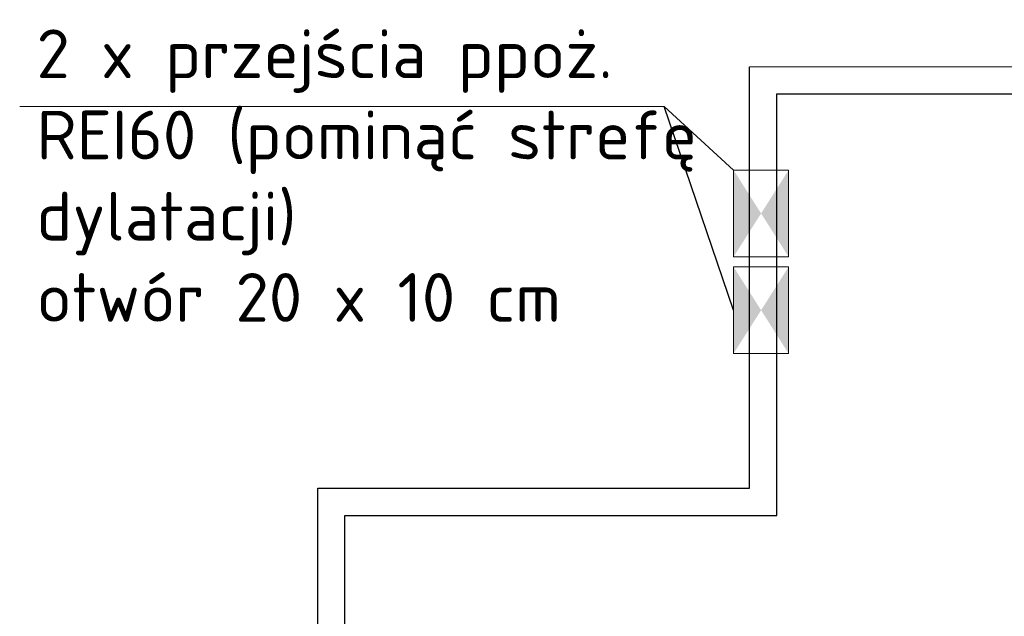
# Model space of a CAD drawing. Header units: millimetres. Extents: x -4202 to 34589, y -2795 to 14011.
# Tile 111 of 117: x -3701 to -3337, y 3419 to 3640. Entities that reach past the tile are written whole.
import ezdxf
from ezdxf.lldxf.tags import DXFTag

# ---------------------------------------------------------------- set-up
doc = ezdxf.new("R2010")
doc.units = ezdxf.units.MM
doc.layers.add('IS_Opisy_działek_Therm', color=7, linetype='SOLID')
doc.layers.add('IS_Powrót', color=5, linetype='DASH', lineweight=30, true_color=0x0000ff)
doc.layers.add('IS_Zasilanie', color=1, linetype='SOLID', lineweight=30, true_color=0xff0000)
doc.layers.add('TK-kotłownia-opis', color=7, linetype='Continuous', lineweight=9)
doc.layers.add('TK_ZASILANIE C.O.', color=1, linetype='Continuous', lineweight=40)
tags = doc.linetypes.add('DASH', pattern=[15, 10, -5]).pattern_tags.tags
tags[6:7] = [DXFTag(74, 4), DXFTag(75, 0), DXFTag(340, '0'), DXFTag(46, 0.0), DXFTag(50, 0.0), DXFTag(44, 0.0), DXFTag(45, 0.0)]
tags[4:5] = [DXFTag(74, 4), DXFTag(75, 0), DXFTag(340, '0'), DXFTag(46, 0.0), DXFTag(50, 0.0), DXFTag(44, 0.0), DXFTag(45, 0.0)]
tags = doc.linetypes.add('SOLID', pattern=[10, 10, 0]).pattern_tags.tags
tags[6:7] = [DXFTag(74, 4), DXFTag(75, 0), DXFTag(340, '0'), DXFTag(46, 0.0), DXFTag(50, 0.0), DXFTag(44, 0.0), DXFTag(45, 0.0)]
tags[4:5] = [DXFTag(74, 4), DXFTag(75, 0), DXFTag(340, '0'), DXFTag(46, 0.0), DXFTag(50, 0.0), DXFTag(44, 0.0), DXFTag(45, 0.0)]

msp = doc.modelspace()

# ---------------------------------------------------------------- hatches: boundary and pattern name
at = {"layer": 'TK_ZASILANIE C.O.', "lineweight": 20}
h = msp.add_hatch(color=1, dxfattribs=at)
h.dxf.hatch_style = 1
h.paths.add_polyline_path([(-3427.281, 3567.949), (-3437.428, 3583.949), (-3437.428, 3551.949)])
h.paths.add_polyline_path([(-3417.133, 3551.949), (-3417.133, 3583.949), (-3427.281, 3567.949)])
h = msp.add_hatch(color=1, dxfattribs=at)
h.dxf.hatch_style = 1
h.paths.add_polyline_path([(-3427.281, 3532.195), (-3437.428, 3548.195), (-3437.428, 3516.195)])
h.paths.add_polyline_path([(-3417.133, 3516.195), (-3417.133, 3548.195), (-3427.281, 3532.195)])

# ---------------------------------------------------------------- linework, layer by layer
at = {"layer": 'IS_Opisy_działek_Therm', "color": 1, "lineweight": -3}
msp.add_line((-3437.428, 3532.195), (-3463.124, 3607.503), dxfattribs=at)
at = {"layer": 'IS_Powrót'}
for p, q in [((-3421.492, 3612.164), (-3265.954, 3612.164)), ((-3421.492, 3456.373), (-3421.492, 3612.164)), ((-3580.91, 3201.773), (-3580.91, 3456.373)), ((-3580.91, 3456.373), (-3421.492, 3456.373))]:
    msp.add_line(p, q, dxfattribs=at)
at = {"layer": 'IS_Zasilanie'}
for p, q in [((-3431.527, 3622.177), (-3282.056, 3622.195)), ((-3431.521, 3466.405), (-3431.527, 3622.174)), ((-3590.939, 3466.398), (-3431.521, 3466.405)), ((-3590.929, 3211.806), (-3590.939, 3466.398))]:
    msp.add_line(p, q, dxfattribs=at)
at = {"layer": 'TK-kotłownia-opis', "color": 1}
msp.add_lwpolyline([(-3701.002, 3607.503), (-3463.124, 3607.503), (-3437.428, 3583.949)], dxfattribs=at)
at = {"layer": 'TK_ZASILANIE C.O.', "color": 1, "lineweight": 20}
for points in [[(-3437.428, 3583.949), (-3417.133, 3583.949), (-3417.133, 3551.949), (-3437.428, 3551.949)], [(-3437.428, 3548.195), (-3417.133, 3548.195), (-3417.133, 3516.195), (-3437.428, 3516.195)]]:
    msp.add_lwpolyline(points, close=True, dxfattribs=at)

# ---------------------------------------------------------------- texts
at = {"layer": 'TK-kotłownia-opis', "color": 1, "insert": (-3694.786, 3635.938), "char_height": 18, "width": 289.83305, "attachment_point": 1}
msp.add_mtext('\\A1;\\pxql;{\\fISOCPEUR|b0|i0|c238|p34;2 x przejścia ppoż.\\PREI60 (pominąć strefę dylatacji)\\Potwór 20 x 10 cm}', dxfattribs=at)

doc.saveas('drawing.dxf')
